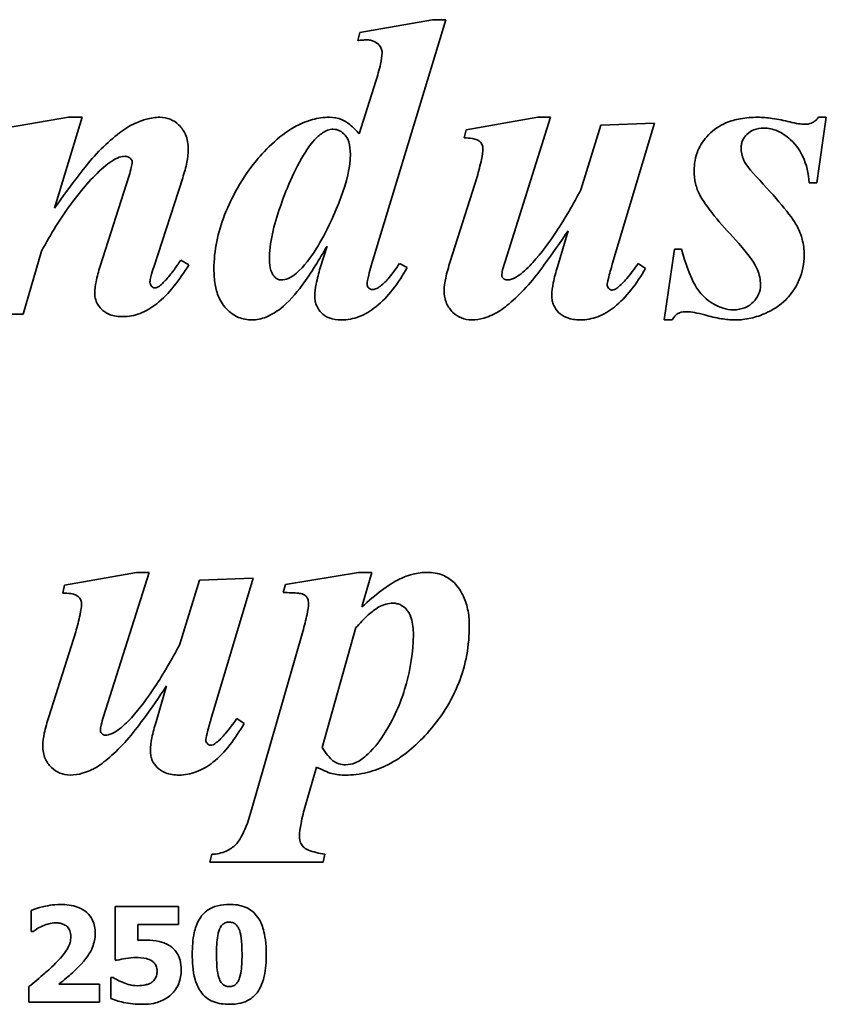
# Model space of a CAD drawing. Header units: millimetres. Extents: x 160 to 680, y 145 to 448.
# Tile 6 of 10: x 424 to 466, y 311 to 362. Entities that reach past the tile are written whole.
import ezdxf

# ---------------------------------------------------------------- set-up
doc = ezdxf.new("R2010")
doc.units = ezdxf.units.MM
doc.header["$LTSCALE"] = 2
doc.layers.add('Krawędzie widoczne(ISO)', color=7, linetype='Continuous', lineweight=35, true_color=0x262659)

msp = doc.modelspace()

# ---------------------------------------------------------------- linework, layer by layer
at = {"layer": 'Krawędzie widoczne(ISO)'}
for p, q in [((445.67, 361.87), (441.871, 361.208)), ((442.606, 349.505), (446.356, 361.87)), ((446.356, 361.87), (445.67, 361.87)), ((441.871, 361.208), (441.773, 360.78)), ((442.704, 358.659), (441.846, 355.914)), ((426.699, 356.784), (422.863, 356.123)), ((425.964, 352.042), (427.398, 356.784)), ((427.398, 356.784), (426.699, 356.784)), ((451.148, 356.784), (447.41, 356.123)), ((449.444, 349.272), (451.809, 356.784)), ((451.809, 356.784), (451.148, 356.784)), ((465.694, 353.365), (466.184, 356.784)), ((466.184, 356.784), (465.78, 356.784)), ((454.432, 356.38), (453.39, 352.998)), ((457.238, 356.478), (454.432, 356.38)), ((455.032, 349.125), (457.238, 356.478)), ((447.41, 356.123), (447.312, 355.706)), ((429.849, 353.757), (428.341, 349.015)), ((431.135, 348.978), (432.643, 353.635)), ((447.986, 353.684), (446.589, 349.26)), ((465.29, 353.365), (465.694, 353.365)), ((452.729, 350.865), (452.177, 348.99)), ((440.167, 350.069), (439.812, 348.941)), ((424.334, 346.527), (425.29, 349.811)), ((458.28, 349.909), (457.741, 346.221)), ((458.635, 349.909), (458.28, 349.909)), ((432.961, 349.088), (432.545, 349.333)), ((444.346, 348.954), (443.942, 349.162)), ((456.76, 348.905), (456.381, 349.162)), ((421.503, 346.527), (424.334, 346.527)), ((457.741, 346.221), (458.145, 346.221)), ((430.229, 333.06), (426.491, 332.398)), ((428.525, 325.548), (430.89, 333.06)), ((430.89, 333.06), (430.229, 333.06)), ((433.513, 332.655), (432.471, 329.273)), ((436.319, 332.753), (433.513, 332.655)), ((434.113, 325.4), (436.319, 332.753)), ((441.809, 333.06), (438.01, 332.435)), ((442.496, 333.06), (441.809, 333.06)), ((441.981, 331.258), (442.496, 333.06)), ((426.491, 332.398), (426.393, 331.981)), ((438.01, 332.435), (437.888, 332.006)), ((439.91, 323.942), (441.675, 330.18)), ((427.067, 329.959), (425.67, 325.535)), ((438.905, 329.984), (436.233, 320.682)), ((431.809, 327.141), (431.258, 325.266)), ((435.841, 325.18), (435.461, 325.437)), ((439.04, 320.927), (439.616, 322.913)), ((434.162, 318.366), (434.064, 317.962)), ((439.959, 317.962), (440.057, 318.366)), ((434.064, 317.962), (439.959, 317.962)), ((432.431, 315.653), (429.117, 315.653)), ((429.117, 315.653), (429.117, 312.845)), ((432.431, 314.709), (432.431, 315.653)), ((424.749, 315.438), (424.749, 314.348)), ((430.304, 313.878), (430.304, 314.709)), ((430.304, 314.709), (432.431, 314.709)), ((424.749, 314.348), (424.846, 314.348)), ((429.117, 312.845), (429.226, 312.845)), ((428.302, 311.597), (426.183, 311.597)), ((428.302, 310.653), (428.302, 311.597)), ((429.015, 311.941), (428.902, 311.941)), ((428.902, 311.941), (428.902, 310.851)), ((424.627, 311.467), (424.627, 310.653)), ((424.627, 310.653), (428.302, 310.653))]:
    msp.add_line(p, q, dxfattribs=at)
for points, knots in [([(441.773, 360.78), (441.851, 360.791), (441.932, 360.8), (442.078, 360.813), (442.147, 360.816), (442.214, 360.816)], [-0.04393338, -0.04393338, -0.04393338, -0.04393338, -0.0200449, -0.0200449, 0, 0, 0, 0]), ([(442.214, 360.816), (442.286, 360.816), (442.359, 360.811), (442.496, 360.785), (442.559, 360.766), (442.736, 360.688), (442.814, 360.62), (442.92, 360.508), (442.962, 360.446), (443.021, 360.305), (443.035, 360.231), (443.035, 360.155)], [-0.09500446, -0.09500446, -0.09500446, -0.09500446, -0.08154041, -0.08154041, -0.06926072, -0.06926072, -0.0457911, -0.0457911, -0.02303092, -0.02303092, 0, 0, 0, 0]), ([(443.035, 360.155), (443.035, 359.978), (442.997, 359.758), (442.888, 359.263), (442.794, 358.942), (442.704, 358.659)], [-0.1514235, -0.1514235, -0.1514235, -0.1514235, -0.0890625, -0.0890625, 0, 0, 0, 0]), ([(431.454, 356.784), (431.217, 356.784), (430.982, 356.747), (430.396, 356.587), (430.11, 356.442), (429.444, 356.101), (428.814, 355.564), (428.157, 354.885)], [-0.3734194, -0.3734194, -0.3734194, -0.3734194, -0.3382784, -0.3382784, -0.2831867, -0.2831867, 0, 0, 0, 0]), ([(432.937, 355.118), (432.937, 355.254), (432.926, 355.39), (432.876, 355.647), (432.84, 355.767), (432.708, 356.069), (432.591, 356.238), (432.303, 356.512), (432.158, 356.612), (431.822, 356.752), (431.641, 356.784), (431.454, 356.784)], [-0.2604942, -0.2604942, -0.2604942, -0.2604942, -0.2163297, -0.2163297, -0.1753634, -0.1753634, -0.109322, -0.109322, -0.0559933, -0.0559933, 0, 0, 0, 0]), ([(440.29, 356.784), (439.988, 356.784), (439.692, 356.741), (439.009, 356.552), (438.683, 356.392), (437.62, 355.812), (436.839, 354.973), (435.592, 353.421), (435.068, 352.298), (434.468, 350.788), (434.273, 349.845), (434.273, 348.868)], [-0.631533, -0.631533, -0.631533, -0.631533, -0.6146819, -0.6146819, -0.5919295, -0.5919295, -0.4875929, -0.4875929, -0.2932344, -0.2932344, 0, 0, 0, 0]), ([(441.846, 355.914), (441.699, 356.082), (441.53, 356.257), (441.193, 356.532), (441.06, 356.609), (440.725, 356.748), (440.51, 356.784), (440.29, 356.784)], [-0.1541819, -0.1541819, -0.1541819, -0.1541819, -0.1086805, -0.1086805, -0.0660616, -0.0660616, 0, 0, 0, 0]), ([(462.606, 356.784), (462.307, 356.784), (462.006, 356.763), (461.45, 356.663), (461.193, 356.591), (460.627, 356.349), (460.32, 356.153), (459.807, 355.624), (459.624, 355.355), (459.357, 354.712), (459.297, 354.355), (459.297, 353.99)], [-0.5280186, -0.5280186, -0.5280186, -0.5280186, -0.4236021, -0.4236021, -0.3306328, -0.3306328, -0.2087673, -0.2087673, -0.109544, -0.109544, 0, 0, 0, 0]), ([(464.285, 356.539), (463.986, 356.613), (463.674, 356.679), (463.119, 356.76), (462.858, 356.784), (462.606, 356.784)], [-0.1683019, -0.1683019, -0.1683019, -0.1683019, -0.0756802, -0.0756802, 0, 0, 0, 0]), ([(465.78, 356.784), (465.73, 356.716), (465.673, 356.653), (465.546, 356.55), (465.48, 356.509), (465.303, 356.436), (465.194, 356.417), (465.081, 356.417)], [-0.08274163, -0.08274163, -0.08274163, -0.08274163, -0.0573424, -0.0573424, -0.03369826, -0.03369826, 0, 0, 0, 0]), ([(461.748, 355.204), (461.748, 355.267), (461.754, 355.331), (461.779, 355.454), (461.797, 355.513), (461.873, 355.69), (461.949, 355.794), (462.174, 356.015), (462.305, 356.086), (462.571, 356.194), (462.747, 356.221), (462.925, 356.221)], [-0.1314403, -0.1314403, -0.1314403, -0.1314403, -0.1201306, -0.1201306, -0.1091286, -0.1091286, -0.0860748, -0.0860748, -0.0532985, -0.0532985, 0, 0, 0, 0]), ([(462.925, 356.221), (463.045, 356.221), (463.164, 356.208), (463.402, 356.158), (463.519, 356.12), (463.879, 355.964), (464.103, 355.807), (464.669, 355.29), (464.856, 354.962), (465.162, 354.316), (465.259, 353.841), (465.29, 353.365)], [-0.2880912, -0.2880912, -0.2880912, -0.2880912, -0.2707737, -0.2707737, -0.2531532, -0.2531532, -0.214338, -0.214338, -0.1429956, -0.1429956, 0, 0, 0, 0]), ([(465.081, 356.417), (464.969, 356.417), (464.846, 356.43), (464.587, 356.47), (464.431, 356.504), (464.285, 356.539)], [-0.07875493, -0.07875493, -0.07875493, -0.07875493, -0.04507721, -0.04507721, 0, 0, 0, 0]), ([(437.165, 349.346), (437.165, 350.213), (437.395, 351.172), (437.982, 352.865), (438.477, 354.094), (439.22, 355.258), (439.447, 355.565), (439.702, 355.792)], [-0.7931199, -0.7931199, -0.7931199, -0.7931199, -0.4160174, -0.4160174, -0.1023195, -0.1023195, 0, 0, 0, 0]), ([(439.702, 355.792), (439.845, 355.918), (440.012, 356.037), (440.287, 356.139), (440.385, 356.159), (440.486, 356.159)], [-0.08778703, -0.08778703, -0.08778703, -0.08778703, -0.03025227, -0.03025227, 0, 0, 0, 0]), ([(440.486, 356.159), (440.544, 356.159), (440.601, 356.153), (440.714, 356.127), (440.768, 356.107), (440.932, 356.025), (441.028, 355.943), (441.148, 355.804), (441.232, 355.701), (441.36, 355.303), (441.381, 355.073), (441.381, 354.86)], [-0.3822469, -0.3822469, -0.3822469, -0.3822469, -0.3204259, -0.3204259, -0.2591215, -0.2591215, -0.1253176, -0.1253176, -0.0637858, -0.0637858, 0, 0, 0, 0]), ([(447.312, 355.706), (447.445, 355.706), (447.602, 355.701), (447.845, 355.665), (447.916, 355.642), (448.05, 355.576), (448.11, 355.535), (448.212, 355.43), (448.24, 355.377), (448.282, 355.276), (448.292, 355.21), (448.292, 355.142)], [-0.0729486, -0.0729486, -0.0729486, -0.0729486, -0.05739529, -0.05739529, -0.0445564, -0.0445564, -0.03272107, -0.03272107, -0.02030351, -0.02030351, 0, 0, 0, 0]), ([(462.532, 353.696), (462.044, 354.209), (461.923, 354.452), (461.788, 354.777), (461.748, 354.986), (461.748, 355.204)], [-0.1056469, -0.1056469, -0.1056469, -0.1056469, -0.0651346, -0.0651346, 0, 0, 0, 0]), ([(428.157, 354.885), (427.858, 354.566), (427.511, 354.129), (426.822, 353.237), (426.366, 352.608), (425.964, 352.042)], [-0.3370618, -0.3370618, -0.3370618, -0.3370618, -0.2082179, -0.2082179, 0, 0, 0, 0]), ([(428.525, 354.174), (428.811, 354.423), (429.088, 354.609), (429.438, 354.729), (429.539, 354.75), (429.64, 354.75)], [-0.1109771, -0.1109771, -0.1109771, -0.1109771, -0.0303299, -0.0303299, 0, 0, 0, 0]), ([(429.64, 354.75), (429.672, 354.75), (429.703, 354.747), (429.764, 354.733), (429.792, 354.723), (429.871, 354.684), (429.91, 354.65), (429.956, 354.6), (429.976, 354.572), (430.002, 354.51), (430.008, 354.477), (430.008, 354.444)], [-0.04171339, -0.04171339, -0.04171339, -0.04171339, -0.03606248, -0.03606248, -0.03060448, -0.03060448, -0.02029974, -0.02029974, -0.01005058, -0.01005058, 0, 0, 0, 0]), ([(432.643, 353.635), (432.731, 353.896), (432.81, 354.17), (432.907, 354.661), (432.937, 354.893), (432.937, 355.118)], [-0.150324, -0.150324, -0.150324, -0.150324, -0.0675111, -0.0675111, 0, 0, 0, 0]), ([(441.381, 354.86), (441.381, 354.189), (441.185, 353.407), (440.614, 351.857), (440.146, 350.796), (439.317, 349.476), (438.971, 349.011), (438.574, 348.659)], [-0.8060535, -0.8060535, -0.8060535, -0.8060535, -0.4691789, -0.4691789, -0.1591498, -0.1591498, 0, 0, 0, 0]), ([(448.292, 355.142), (448.292, 354.998), (448.259, 354.795), (448.155, 354.298), (448.066, 353.967), (447.986, 353.684)], [-0.1511816, -0.1511816, -0.1511816, -0.1511816, -0.0881669, -0.0881669, 0, 0, 0, 0]), ([(425.29, 349.811), (425.761, 350.681), (426.293, 351.553), (427.367, 353.001), (427.916, 353.636), (428.525, 354.174)], [-0.5410213, -0.5410213, -0.5410213, -0.5410213, -0.2438956, -0.2438956, 0, 0, 0, 0]), ([(430.008, 354.444), (430.008, 354.359), (429.99, 354.258), (429.937, 354.029), (429.893, 353.886), (429.849, 353.757)], [-0.07008791, -0.07008791, -0.07008791, -0.07008791, -0.04067402, -0.04067402, 0, 0, 0, 0]), ([(459.297, 353.99), (459.297, 353.767), (459.32, 353.546), (459.419, 353.123), (459.492, 352.927), (459.591, 352.74)], [-0.1302216, -0.1302216, -0.1302216, -0.1302216, -0.0633391, -0.0633391, 0, 0, 0, 0]), ([(465.032, 349.591), (465.032, 349.877), (464.997, 350.158), (464.83, 350.787), (464.701, 351.03), (464.374, 351.653), (463.523, 352.636), (462.532, 353.696)], [-0.5496379, -0.5496379, -0.5496379, -0.5496379, -0.4993635, -0.4993635, -0.435213, -0.435213, 0, 0, 0, 0]), ([(453.39, 352.998), (453, 352.262), (452.569, 351.509), (451.746, 350.263), (451.334, 349.7), (450.89, 349.211)], [-0.4485668, -0.4485668, -0.4485668, -0.4485668, -0.1981582, -0.1981582, 0, 0, 0, 0]), ([(459.591, 352.74), (459.746, 352.444), (459.981, 352.116), (460.547, 351.395), (460.935, 350.958), (461.295, 350.571)], [-0.2743039, -0.2743039, -0.2743039, -0.2743039, -0.158668, -0.158668, 0, 0, 0, 0]), ([(450.657, 348.047), (450.93, 348.355), (451.261, 348.793), (451.905, 349.67), (452.345, 350.303), (452.729, 350.865)], [-0.3247992, -0.3247992, -0.3247992, -0.3247992, -0.2041363, -0.2041363, 0, 0, 0, 0]), ([(461.295, 350.571), (462.257, 349.521), (462.486, 349.108), (462.699, 348.581), (462.753, 348.319), (462.753, 348.047)], [-0.1706382, -0.1706382, -0.1706382, -0.1706382, -0.0816881, -0.0816881, 0, 0, 0, 0]), ([(437.753, 346.821), (438.145, 347.129), (438.53, 347.578), (439.336, 348.663), (439.784, 349.393), (440.167, 350.069)], [-0.4043017, -0.4043017, -0.4043017, -0.4043017, -0.2329621, -0.2329621, 0, 0, 0, 0]), ([(461.344, 346.748), (461.16, 346.748), (460.98, 346.78), (460.589, 346.905), (460.393, 347.006), (459.95, 347.277), (459.702, 347.505), (459.319, 348.035), (459.042, 348.512), (458.635, 349.909)], [-1.363936, -1.363936, -1.363936, -1.363936, -1.164611, -1.164611, -0.916809, -0.916809, -0.436536, -0.436536, 0, 0, 0, 0]), ([(461.43, 346.221), (461.706, 346.221), (461.979, 346.25), (462.521, 346.371), (462.785, 346.461), (463.352, 346.723), (463.743, 346.946), (464.224, 347.422), (464.543, 347.761), (464.948, 348.729), (465.032, 349.151), (465.032, 349.591)], [-1.565034, -1.565034, -1.565034, -1.565034, -1.181596, -1.181596, -0.793056, -0.793056, -0.314645, -0.314645, -0.131837, -0.131837, 0, 0, 0, 0]), ([(428.341, 349.015), (428.262, 348.757), (428.184, 348.474), (428.093, 348.029), (428.059, 347.815), (428.059, 347.63)], [-0.1371871, -0.1371871, -0.1371871, -0.1371871, -0.0556185, -0.0556185, 0, 0, 0, 0]), ([(429.53, 346.392), (429.837, 346.392), (430.133, 346.451), (430.734, 346.681), (431.024, 346.858), (431.929, 347.57), (432.487, 348.303), (432.961, 349.088)], [-0.4924265, -0.4924265, -0.4924265, -0.4924265, -0.3888246, -0.3888246, -0.2752162, -0.2752162, 0, 0, 0, 0]), ([(432.545, 349.333), (432.483, 349.248), (432.416, 349.154), (432.314, 349.009), (432.266, 348.939), (432.226, 348.88)], [-0.05341592, -0.05341592, -0.05341592, -0.05341592, -0.02135259, -0.02135259, 0, 0, 0, 0]), ([(437.778, 348.304), (437.744, 348.304), (437.711, 348.308), (437.645, 348.324), (437.614, 348.337), (437.515, 348.388), (437.456, 348.441), (437.314, 348.603), (437.268, 348.706), (437.182, 348.966), (437.165, 349.165), (437.165, 349.346)], [-0.1110274, -0.1110274, -0.1110274, -0.1110274, -0.1043103, -0.1043103, -0.09747, -0.09747, -0.082048, -0.082048, -0.0543257, -0.0543257, 0, 0, 0, 0]), ([(442.251, 348.096), (442.251, 348.182), (442.283, 348.348), (442.413, 348.861), (442.52, 349.223), (442.606, 349.505)], [-0.1563709, -0.1563709, -0.1563709, -0.1563709, -0.0885754, -0.0885754, 0, 0, 0, 0]), ([(443.942, 349.162), (443.78, 348.918), (443.595, 348.657), (443.263, 348.263), (443.106, 348.101), (442.949, 347.985)], [-0.1360188, -0.1360188, -0.1360188, -0.1360188, -0.0584512, -0.0584512, 0, 0, 0, 0]), ([(446.589, 349.26), (446.497, 348.984), (446.41, 348.687), (446.306, 348.191), (446.27, 347.957), (446.27, 347.74)], [-0.1525634, -0.1525634, -0.1525634, -0.1525634, -0.0649468, -0.0649468, 0, 0, 0, 0]), ([(449.273, 348.549), (449.273, 348.623), (449.291, 348.724), (449.349, 348.971), (449.399, 349.133), (449.444, 349.272)], [-0.07557378, -0.07557378, -0.07557378, -0.07557378, -0.04384669, -0.04384669, 0, 0, 0, 0]), ([(450.89, 349.211), (450.683, 348.985), (450.432, 348.737), (450.061, 348.474), (449.925, 348.393), (449.712, 348.321), (449.633, 348.304), (449.555, 348.304)], [-0.1603226, -0.1603226, -0.1603226, -0.1603226, -0.0674922, -0.0674922, -0.0236637, -0.0236637, 0, 0, 0, 0]), ([(454.763, 348.047), (454.763, 348.094), (454.788, 348.213), (454.887, 348.609), (454.97, 348.905), (455.032, 349.125)], [-0.1202373, -0.1202373, -0.1202373, -0.1202373, -0.0685354, -0.0685354, 0, 0, 0, 0]), ([(456.381, 349.162), (456.199, 348.903), (455.989, 348.619), (455.635, 348.204), (455.47, 348.03), (455.314, 347.912)], [-0.1404729, -0.1404729, -0.1404729, -0.1404729, -0.0586963, -0.0586963, 0, 0, 0, 0]), ([(430.939, 348.181), (430.939, 348.259), (430.965, 348.379), (431.028, 348.633), (431.085, 348.822), (431.135, 348.978)], [-0.07774042, -0.07774042, -0.07774042, -0.07774042, -0.04913916, -0.04913916, 0, 0, 0, 0]), ([(432.226, 348.88), (432.102, 348.704), (431.968, 348.529), (431.704, 348.232), (431.571, 348.1), (431.43, 347.985)], [-0.1193641, -0.1193641, -0.1193641, -0.1193641, -0.0547211, -0.0547211, 0, 0, 0, 0]), ([(434.273, 348.868), (434.273, 348.601), (434.291, 348.329), (434.377, 347.839), (434.438, 347.615), (434.629, 347.177), (434.771, 346.945), (435.169, 346.565), (435.352, 346.439), (435.778, 346.262), (436.009, 346.221), (436.246, 346.221)], [-0.4325508, -0.4325508, -0.4325508, -0.4325508, -0.3270563, -0.3270563, -0.236351, -0.236351, -0.1385376, -0.1385376, -0.0711591, -0.0711591, 0, 0, 0, 0]), ([(438.574, 348.659), (438.444, 348.542), (438.297, 348.438), (438.019, 348.329), (437.901, 348.304), (437.778, 348.304)], [-0.08952892, -0.08952892, -0.08952892, -0.08952892, -0.03688856, -0.03688856, 0, 0, 0, 0]), ([(439.812, 348.941), (439.732, 348.667), (439.654, 348.368), (439.563, 347.889), (439.53, 347.661), (439.53, 347.458)], [-0.1470798, -0.1470798, -0.1470798, -0.1470798, -0.0607175, -0.0607175, 0, 0, 0, 0]), ([(440.915, 346.221), (441.231, 346.221), (441.537, 346.279), (442.151, 346.513), (442.443, 346.691), (443.35, 347.413), (443.892, 348.156), (444.346, 348.954)], [-0.4969421, -0.4969421, -0.4969421, -0.4969421, -0.3903905, -0.3903905, -0.2755077, -0.2755077, 0, 0, 0, 0]), ([(449.346, 348.39), (449.333, 348.4), (449.322, 348.412), (449.302, 348.438), (449.294, 348.452), (449.277, 348.493), (449.273, 348.521), (449.273, 348.549)], [-0.01828293, -0.01828293, -0.01828293, -0.01828293, -0.01328059, -0.01328059, -0.00848226, -0.00848226, 0, 0, 0, 0]), ([(452.177, 348.99), (452.091, 348.72), (452.011, 348.433), (451.914, 347.937), (451.883, 347.704), (451.883, 347.483)], [-0.151763, -0.151763, -0.151763, -0.151763, -0.0663501, -0.0663501, 0, 0, 0, 0]), ([(453.366, 346.221), (453.678, 346.221), (453.98, 346.278), (454.587, 346.507), (454.876, 346.683), (455.772, 347.392), (456.309, 348.12), (456.76, 348.905)], [-0.48989, -0.48989, -0.48989, -0.48989, -0.3847761, -0.3847761, -0.2714638, -0.2714638, 0, 0, 0, 0]), ([(431.197, 347.887), (431.182, 347.887), (431.168, 347.889), (431.138, 347.897), (431.124, 347.903), (431.075, 347.93), (431.045, 347.957), (430.997, 348.01), (430.975, 348.041), (430.946, 348.11), (430.939, 348.145), (430.939, 348.181)], [-0.0397436, -0.0397436, -0.0397436, -0.0397436, -0.03611098, -0.03611098, -0.03224237, -0.03224237, -0.02243583, -0.02243583, -0.01085752, -0.01085752, 0, 0, 0, 0]), ([(431.43, 347.985), (431.389, 347.953), (431.344, 347.924), (431.264, 347.894), (431.231, 347.887), (431.197, 347.887)], [-0.0256739, -0.0256739, -0.0256739, -0.0256739, -0.01019743, -0.01019743, 0, 0, 0, 0]), ([(442.52, 347.802), (442.504, 347.802), (442.489, 347.803), (442.457, 347.81), (442.442, 347.815), (442.387, 347.841), (442.354, 347.869), (442.307, 347.918), (442.286, 347.948), (442.257, 348.018), (442.251, 348.056), (442.251, 348.096)], [-0.03918523, -0.03918523, -0.03918523, -0.03918523, -0.03578113, -0.03578113, -0.03232434, -0.03232434, -0.02276317, -0.02276317, -0.01182311, -0.01182311, 0, 0, 0, 0]), ([(442.949, 347.985), (442.871, 347.924), (442.783, 347.867), (442.635, 347.814), (442.578, 347.802), (442.52, 347.802)], [-0.04715716, -0.04715716, -0.04715716, -0.04715716, -0.01737907, -0.01737907, 0, 0, 0, 0]), ([(447.704, 346.221), (447.917, 346.221), (448.127, 346.254), (448.651, 346.404), (448.899, 346.538), (449.465, 346.847), (450.032, 347.36), (450.657, 348.047)], [-0.3674908, -0.3674908, -0.3674908, -0.3674908, -0.33269, -0.33269, -0.2785867, -0.2785867, 0, 0, 0, 0]), ([(449.555, 348.304), (449.515, 348.304), (449.477, 348.311), (449.405, 348.34), (449.374, 348.362), (449.346, 348.39)], [-0.02341188, -0.02341188, -0.02341188, -0.02341188, -0.0116781, -0.0116781, 0, 0, 0, 0]), ([(455.02, 347.777), (455.003, 347.777), (454.986, 347.779), (454.952, 347.788), (454.936, 347.795), (454.897, 347.816), (454.867, 347.838), (454.809, 347.91), (454.789, 347.941), (454.768, 347.997), (454.763, 348.022), (454.763, 348.047)], [-0.05758768, -0.05758768, -0.05758768, -0.05758768, -0.04642228, -0.04642228, -0.03509274, -0.03509274, -0.01816288, -0.01816288, -0.00753721, -0.00753721, 0, 0, 0, 0]), ([(462.753, 348.047), (462.753, 347.877), (462.724, 347.713), (462.591, 347.4), (462.493, 347.263), (462.279, 347.052), (462.14, 346.939), (461.751, 346.78), (461.549, 346.748), (461.344, 346.748)], [-0.2949623, -0.2949623, -0.2949623, -0.2949623, -0.2108091, -0.2108091, -0.1261067, -0.1261067, -0.0614737, -0.0614737, 0, 0, 0, 0]), ([(428.059, 347.63), (428.059, 347.546), (428.067, 347.462), (428.099, 347.301), (428.122, 347.224), (428.217, 347.005), (428.308, 346.879), (428.501, 346.694), (428.63, 346.587), (429.057, 346.422), (429.296, 346.392), (429.53, 346.392)], [-0.3335954, -0.3335954, -0.3335954, -0.3335954, -0.2823116, -0.2823116, -0.2332538, -0.2332538, -0.1369636, -0.1369636, -0.0701397, -0.0701397, 0, 0, 0, 0]), ([(439.53, 347.458), (439.53, 347.368), (439.538, 347.278), (439.571, 347.106), (439.595, 347.025), (439.69, 346.804), (439.779, 346.679), (439.953, 346.51), (440.074, 346.405), (440.478, 346.249), (440.699, 346.221), (440.915, 346.221)], [-0.3764099, -0.3764099, -0.3764099, -0.3764099, -0.3091194, -0.3091194, -0.2456593, -0.2456593, -0.1298197, -0.1298197, -0.0648621, -0.0648621, 0, 0, 0, 0]), ([(446.27, 347.74), (446.27, 347.624), (446.28, 347.507), (446.324, 347.285), (446.355, 347.18), (446.477, 346.902), (446.588, 346.749), (446.857, 346.492), (447.002, 346.393), (447.337, 346.253), (447.518, 346.221), (447.704, 346.221)], [-0.2356347, -0.2356347, -0.2356347, -0.2356347, -0.2004931, -0.2004931, -0.167506, -0.167506, -0.1089812, -0.1089812, -0.0558893, -0.0558893, 0, 0, 0, 0]), ([(451.883, 347.483), (451.883, 347.394), (451.89, 347.305), (451.923, 347.135), (451.947, 347.055), (452.04, 346.839), (452.126, 346.718), (452.332, 346.518), (452.468, 346.416), (452.886, 346.252), (453.128, 346.221), (453.366, 346.221)], [-0.2853374, -0.2853374, -0.2853374, -0.2853374, -0.2439293, -0.2439293, -0.2049661, -0.2049661, -0.1346503, -0.1346503, -0.0713269, -0.0713269, 0, 0, 0, 0]), ([(455.314, 347.912), (455.265, 347.866), (455.208, 347.826), (455.105, 347.786), (455.063, 347.777), (455.02, 347.777)], [-0.03314115, -0.03314115, -0.03314115, -0.03314115, -0.01293166, -0.01293166, 0, 0, 0, 0]), ([(436.246, 346.221), (436.503, 346.221), (436.751, 346.276), (437.264, 346.48), (437.52, 346.64), (437.753, 346.821)], [-0.1655068, -0.1655068, -0.1655068, -0.1655068, -0.0884605, -0.0884605, 0, 0, 0, 0]), ([(458.145, 346.221), (458.203, 346.306), (458.273, 346.396), (458.422, 346.538), (458.481, 346.57), (458.649, 346.635), (458.783, 346.65), (458.917, 346.65)], [-0.08091721, -0.08091721, -0.08091721, -0.08091721, -0.06053245, -0.06053245, -0.0403545, -0.0403545, 0, 0, 0, 0]), ([(458.917, 346.65), (459.043, 346.65), (459.186, 346.629), (459.487, 346.574), (459.676, 346.526), (459.849, 346.478)], [-0.09138149, -0.09138149, -0.09138149, -0.09138149, -0.05391001, -0.05391001, 0, 0, 0, 0]), ([(459.849, 346.478), (460.131, 346.401), (460.427, 346.332), (460.948, 346.247), (461.194, 346.221), (461.43, 346.221)], [-0.1587171, -0.1587171, -0.1587171, -0.1587171, -0.0707634, -0.0707634, 0, 0, 0, 0]), ([(445.388, 333.06), (445.138, 333.06), (444.892, 333.028), (444.303, 332.882), (444.037, 332.757), (443.364, 332.426), (442.696, 331.906), (441.981, 331.258)], [-0.4090079, -0.4090079, -0.4090079, -0.4090079, -0.3598216, -0.3598216, -0.289423, -0.289423, 0, 0, 0, 0]), ([(447.581, 330.29), (447.581, 330.58), (447.555, 330.869), (447.435, 331.413), (447.348, 331.664), (447.153, 332.047), (447.011, 332.302), (446.616, 332.694), (446.423, 332.822), (445.945, 333.017), (445.668, 333.06), (445.388, 333.06)], [-0.5800123, -0.5800123, -0.5800123, -0.5800123, -0.4087884, -0.4087884, -0.2508765, -0.2508765, -0.1547959, -0.1547959, -0.0840614, -0.0840614, 0, 0, 0, 0]), ([(426.393, 331.981), (426.526, 331.981), (426.683, 331.976), (426.926, 331.94), (426.997, 331.918), (427.131, 331.851), (427.191, 331.811), (427.293, 331.705), (427.321, 331.653), (427.362, 331.552), (427.373, 331.485), (427.373, 331.418)], [-0.0729486, -0.0729486, -0.0729486, -0.0729486, -0.05739529, -0.05739529, -0.0445564, -0.0445564, -0.03272107, -0.03272107, -0.02030351, -0.02030351, 0, 0, 0, 0]), ([(437.888, 332.006), (438.15, 332.006), (438.464, 332.001), (438.752, 331.968), (438.851, 331.952), (438.992, 331.884), (439.035, 331.855), (439.085, 331.804), (439.127, 331.76), (439.188, 331.61), (439.199, 331.532), (439.199, 331.454)], [-0.6021698, -0.6021698, -0.6021698, -0.6021698, -0.2486969, -0.2486969, -0.1144286, -0.1144286, -0.0486102, -0.0486102, -0.0233483, -0.0233483, 0, 0, 0, 0]), ([(427.373, 331.418), (427.373, 331.273), (427.34, 331.07), (427.236, 330.574), (427.147, 330.242), (427.067, 329.959)], [-0.1511816, -0.1511816, -0.1511816, -0.1511816, -0.0881669, -0.0881669, 0, 0, 0, 0]), ([(439.199, 331.454), (439.199, 331.286), (439.165, 331.07), (439.068, 330.585), (438.984, 330.265), (438.905, 329.984)], [-0.14767, -0.14767, -0.14767, -0.14767, -0.0875538, -0.0875538, 0, 0, 0, 0]), ([(441.675, 330.18), (441.873, 330.406), (442.092, 330.639), (442.48, 330.991), (442.67, 331.145), (442.863, 331.258)], [-0.1576947, -0.1576947, -0.1576947, -0.1576947, -0.0670995, -0.0670995, 0, 0, 0, 0]), ([(442.863, 331.258), (442.979, 331.322), (443.1, 331.372), (443.353, 331.438), (443.481, 331.454), (443.611, 331.454)], [-0.07851195, -0.07851195, -0.07851195, -0.07851195, -0.0389261, -0.0389261, 0, 0, 0, 0]), ([(443.611, 331.454), (443.683, 331.454), (443.753, 331.447), (443.891, 331.414), (443.956, 331.39), (444.141, 331.295), (444.245, 331.204), (444.396, 331.025), (444.487, 330.9), (444.641, 330.408), (444.665, 330.101), (444.665, 329.824)], [-0.3570724, -0.3570724, -0.3570724, -0.3570724, -0.3049961, -0.3049961, -0.2541183, -0.2541183, -0.1540976, -0.1540976, -0.0830651, -0.0830651, 0, 0, 0, 0]), ([(445.376, 324.665), (446.078, 325.446), (446.646, 326.319), (447.407, 328.257), (447.581, 329.258), (447.581, 330.29)], [-0.6246853, -0.6246853, -0.6246853, -0.6246853, -0.3095141, -0.3095141, 0, 0, 0, 0]), ([(444.665, 329.824), (444.665, 328.876), (444.493, 327.993), (444.154, 326.732), (443.893, 325.922), (442.885, 324.151), (442.453, 323.739), (442.021, 323.346), (441.844, 323.218), (441.472, 323.069), (441.307, 323.035), (441.135, 323.035)], [-0.4254918, -0.4254918, -0.4254918, -0.4254918, -0.3072403, -0.3072403, -0.2139181, -0.2139181, -0.1202256, -0.1202256, -0.0513967, -0.0513967, 0, 0, 0, 0]), ([(432.471, 329.273), (432.081, 328.537), (431.65, 327.784), (430.827, 326.538), (430.415, 325.976), (429.971, 325.486)], [-0.4485668, -0.4485668, -0.4485668, -0.4485668, -0.1981582, -0.1981582, 0, 0, 0, 0]), ([(429.738, 324.322), (430.011, 324.631), (430.342, 325.069), (430.986, 325.945), (431.426, 326.579), (431.809, 327.141)], [-0.3247992, -0.3247992, -0.3247992, -0.3247992, -0.2041363, -0.2041363, 0, 0, 0, 0]), ([(425.67, 325.535), (425.578, 325.259), (425.491, 324.962), (425.386, 324.466), (425.351, 324.232), (425.351, 324.016)], [-0.1525634, -0.1525634, -0.1525634, -0.1525634, -0.0649468, -0.0649468, 0, 0, 0, 0]), ([(428.354, 324.824), (428.354, 324.899), (428.372, 325), (428.43, 325.246), (428.48, 325.409), (428.525, 325.548)], [-0.07557378, -0.07557378, -0.07557378, -0.07557378, -0.04384669, -0.04384669, 0, 0, 0, 0]), ([(429.971, 325.486), (429.764, 325.26), (429.512, 325.012), (429.142, 324.75), (429.006, 324.669), (428.793, 324.596), (428.714, 324.579), (428.635, 324.579)], [-0.1603226, -0.1603226, -0.1603226, -0.1603226, -0.0674922, -0.0674922, -0.0236637, -0.0236637, 0, 0, 0, 0]), ([(433.844, 324.322), (433.844, 324.369), (433.869, 324.489), (433.968, 324.885), (434.051, 325.181), (434.113, 325.4)], [-0.1202373, -0.1202373, -0.1202373, -0.1202373, -0.0685354, -0.0685354, 0, 0, 0, 0]), ([(435.461, 325.437), (435.28, 325.178), (435.07, 324.895), (434.716, 324.479), (434.551, 324.305), (434.395, 324.187)], [-0.1404729, -0.1404729, -0.1404729, -0.1404729, -0.0586963, -0.0586963, 0, 0, 0, 0]), ([(431.258, 325.266), (431.171, 324.995), (431.092, 324.708), (430.995, 324.213), (430.964, 323.979), (430.964, 323.758)], [-0.151763, -0.151763, -0.151763, -0.151763, -0.0663501, -0.0663501, 0, 0, 0, 0]), ([(432.447, 322.496), (432.759, 322.496), (433.061, 322.553), (433.668, 322.783), (433.957, 322.958), (434.853, 323.667), (435.39, 324.396), (435.841, 325.18)], [-0.48989, -0.48989, -0.48989, -0.48989, -0.3847761, -0.3847761, -0.2714638, -0.2714638, 0, 0, 0, 0]), ([(428.427, 324.665), (428.414, 324.676), (428.403, 324.688), (428.383, 324.714), (428.375, 324.728), (428.358, 324.769), (428.354, 324.796), (428.354, 324.824)], [-0.01828293, -0.01828293, -0.01828293, -0.01828293, -0.01328059, -0.01328059, -0.00848226, -0.00848226, 0, 0, 0, 0]), ([(428.635, 324.579), (428.596, 324.579), (428.558, 324.586), (428.486, 324.616), (428.455, 324.638), (428.427, 324.665)], [-0.02341188, -0.02341188, -0.02341188, -0.02341188, -0.0116781, -0.0116781, 0, 0, 0, 0]), ([(441.123, 322.496), (441.505, 322.496), (441.882, 322.541), (442.63, 322.724), (442.992, 322.862), (444.116, 323.435), (444.793, 324.016), (445.376, 324.665)], [-0.4927527, -0.4927527, -0.4927527, -0.4927527, -0.3782284, -0.3782284, -0.2617037, -0.2617037, 0, 0, 0, 0]), ([(425.351, 324.016), (425.351, 323.899), (425.361, 323.782), (425.404, 323.56), (425.436, 323.456), (425.558, 323.177), (425.669, 323.024), (425.938, 322.767), (426.083, 322.668), (426.418, 322.528), (426.599, 322.496), (426.785, 322.496)], [-0.2356347, -0.2356347, -0.2356347, -0.2356347, -0.2004931, -0.2004931, -0.167506, -0.167506, -0.1089812, -0.1089812, -0.0558893, -0.0558893, 0, 0, 0, 0]), ([(426.785, 322.496), (426.998, 322.496), (427.208, 322.529), (427.732, 322.679), (427.98, 322.813), (428.546, 323.122), (429.113, 323.635), (429.738, 324.322)], [-0.3674908, -0.3674908, -0.3674908, -0.3674908, -0.33269, -0.33269, -0.2785867, -0.2785867, 0, 0, 0, 0]), ([(434.101, 324.052), (434.084, 324.052), (434.067, 324.055), (434.033, 324.064), (434.017, 324.07), (433.978, 324.092), (433.948, 324.114), (433.89, 324.185), (433.87, 324.216), (433.849, 324.272), (433.844, 324.297), (433.844, 324.322)], [-0.05758768, -0.05758768, -0.05758768, -0.05758768, -0.04642228, -0.04642228, -0.03509274, -0.03509274, -0.01816288, -0.01816288, -0.00753721, -0.00753721, 0, 0, 0, 0]), ([(434.395, 324.187), (434.346, 324.142), (434.289, 324.101), (434.186, 324.061), (434.144, 324.052), (434.101, 324.052)], [-0.03314115, -0.03314115, -0.03314115, -0.03314115, -0.01293166, -0.01293166, 0, 0, 0, 0]), ([(441.135, 323.035), (441.017, 323.035), (440.9, 323.051), (440.665, 323.123), (440.56, 323.18), (440.297, 323.378), (440.106, 323.622), (439.91, 323.942)], [-0.21298, -0.21298, -0.21298, -0.21298, -0.1648212, -0.1648212, -0.112538, -0.112538, 0, 0, 0, 0]), ([(430.964, 323.758), (430.964, 323.669), (430.971, 323.58), (431.004, 323.411), (431.028, 323.331), (431.121, 323.115), (431.207, 322.994), (431.413, 322.794), (431.549, 322.691), (431.967, 322.527), (432.209, 322.496), (432.447, 322.496)], [-0.2853374, -0.2853374, -0.2853374, -0.2853374, -0.2439293, -0.2439293, -0.2049661, -0.2049661, -0.1346503, -0.1346503, -0.0713269, -0.0713269, 0, 0, 0, 0]), ([(439.616, 322.913), (439.877, 322.782), (440.185, 322.64), (440.641, 322.514), (440.893, 322.496), (441.123, 322.496)], [-0.1414218, -0.1414218, -0.1414218, -0.1414218, -0.0689549, -0.0689549, 0, 0, 0, 0]), ([(438.733, 319.273), (438.733, 319.496), (438.77, 319.75), (438.868, 320.283), (438.953, 320.62), (439.04, 320.927)], [-0.1622334, -0.1622334, -0.1622334, -0.1622334, -0.0958537, -0.0958537, 0, 0, 0, 0]), ([(436.233, 320.682), (436.102, 320.217), (435.941, 319.744), (435.659, 319.201), (435.548, 319.022), (435.282, 318.742), (435.103, 318.618), (434.675, 318.425), (434.422, 318.375), (434.162, 318.366)], [-0.3374012, -0.3374012, -0.3374012, -0.3374012, -0.2018529, -0.2018529, -0.1406231, -0.1406231, -0.0779185, -0.0779185, 0, 0, 0, 0]), ([(440.057, 318.366), (439.758, 318.418), (439.432, 318.49), (439.057, 318.646), (438.984, 318.701), (438.868, 318.817), (438.821, 318.888), (438.749, 319.065), (438.733, 319.168), (438.733, 319.273)], [-0.1186956, -0.1186956, -0.1186956, -0.1186956, -0.0805975, -0.0805975, -0.0572847, -0.0572847, -0.0313635, -0.0313635, 0, 0, 0, 0]), ([(426.276, 315.75), (425.875, 315.75), (425.54, 315.677), (425.129, 315.576), (424.903, 315.512), (424.749, 315.438)], [-0.1042334, -0.1042334, -0.1042334, -0.1042334, -0.0513067, -0.0513067, 0, 0, 0, 0]), ([(428.084, 314.239), (428.084, 314.362), (428.073, 314.486), (428.027, 314.719), (427.993, 314.826), (427.875, 315.082), (427.777, 315.216), (427.554, 315.419), (427.403, 315.53), (426.886, 315.717), (426.574, 315.75), (426.276, 315.75)], [-0.3963183, -0.3963183, -0.3963183, -0.3963183, -0.3256441, -0.3256441, -0.26108, -0.26108, -0.1645971, -0.1645971, -0.0891611, -0.0891611, 0, 0, 0, 0]), ([(435.073, 315.754), (434.874, 315.754), (434.672, 315.736), (434.259, 315.634), (434.104, 315.556), (433.834, 315.388), (433.698, 315.256), (433.586, 315.098)], [-0.1282298, -0.1282298, -0.1282298, -0.1282298, -0.0954073, -0.0954073, -0.0580656, -0.0580656, 0, 0, 0, 0]), ([(436.564, 315.077), (436.481, 315.198), (436.384, 315.305), (436.158, 315.489), (436.032, 315.562), (435.64, 315.72), (435.35, 315.754), (435.073, 315.754)], [-0.1705432, -0.1705432, -0.1705432, -0.1705432, -0.1265208, -0.1265208, -0.0829539, -0.0829539, 0, 0, 0, 0]), ([(424.846, 314.348), (424.907, 314.389), (425.008, 314.456), (425.119, 314.53), (425.221, 314.583), (425.32, 314.628)], [-0.03993009, -0.03993009, -0.03993009, -0.03993009, -0.03263505, -0.03263505, 0, 0, 0, 0]), ([(425.32, 314.628), (425.488, 314.698), (425.61, 314.732), (425.782, 314.779), (425.903, 314.794), (426.025, 314.794)], [-0.05362507, -0.05362507, -0.05362507, -0.05362507, -0.03662024, -0.03662024, 0, 0, 0, 0]), ([(426.025, 314.794), (426.102, 314.794), (426.179, 314.788), (426.321, 314.76), (426.386, 314.741), (426.533, 314.672), (426.594, 314.623), (426.691, 314.523), (426.733, 314.457), (426.801, 314.285), (426.815, 314.178), (426.815, 314.072)], [-0.101571, -0.101571, -0.101571, -0.101571, -0.086785, -0.086785, -0.0736921, -0.0736921, -0.0554272, -0.0554272, -0.0317242, -0.0317242, 0, 0, 0, 0]), ([(433.586, 315.098), (433.379, 314.798), (433.291, 314.484), (433.168, 313.926), (433.144, 313.522), (433.144, 313.153)], [-0.1709581, -0.1709581, -0.1709581, -0.1709581, -0.110669, -0.110669, 0, 0, 0, 0]), ([(434.404, 313.149), (434.404, 313.485), (434.419, 313.838), (434.504, 314.323), (434.547, 314.437), (434.615, 314.576), (434.656, 314.638), (434.753, 314.733), (434.804, 314.767), (434.929, 314.819), (435, 314.83), (435.073, 314.83)], [-0.1218552, -0.1218552, -0.1218552, -0.1218552, -0.0869421, -0.0869421, -0.0624719, -0.0624719, -0.0405472, -0.0405472, -0.0217565, -0.0217565, 0, 0, 0, 0]), ([(435.073, 314.83), (435.112, 314.83), (435.151, 314.827), (435.226, 314.812), (435.261, 314.802), (435.353, 314.761), (435.404, 314.724), (435.509, 314.614), (435.553, 314.536), (435.669, 314.251), (435.738, 313.889), (435.738, 313.153)], [-0.448071, -0.448071, -0.448071, -0.448071, -0.4089417, -0.4089417, -0.3722532, -0.3722532, -0.3081506, -0.3081506, -0.220787, -0.220787, 0, 0, 0, 0]), ([(436.998, 313.153), (436.998, 313.732), (436.932, 314.15), (436.789, 314.664), (436.698, 314.884), (436.564, 315.077)], [-0.1601145, -0.1601145, -0.1601145, -0.1601145, -0.0705184, -0.0705184, 0, 0, 0, 0]), ([(427.184, 312.46), (427.655, 312.935), (427.845, 313.28), (428.034, 313.752), (428.084, 313.991), (428.084, 314.239)], [-0.1526065, -0.1526065, -0.1526065, -0.1526065, -0.0743965, -0.0743965, 0, 0, 0, 0]), ([(426.815, 314.072), (426.815, 313.969), (426.801, 313.868), (426.738, 313.634), (426.685, 313.53), (426.525, 313.246), (426.325, 313.008), (426.118, 312.792)], [-0.131036, -0.131036, -0.131036, -0.131036, -0.1133618, -0.1133618, -0.0896221, -0.0896221, 0, 0, 0, 0]), ([(430.762, 313.894), (430.687, 313.894), (430.574, 313.891), (430.467, 313.888), (430.382, 313.884), (430.304, 313.878)], [-0.03203358, -0.03203358, -0.03203358, -0.03203358, -0.02340905, -0.02340905, 0, 0, 0, 0]), ([(431.969, 313.598), (431.762, 313.728), (431.559, 313.79), (431.21, 313.873), (430.985, 313.894), (430.762, 313.894)], [-0.1077101, -0.1077101, -0.1077101, -0.1077101, -0.0668717, -0.0668717, 0, 0, 0, 0]), ([(432.569, 312.346), (432.569, 312.515), (432.552, 312.686), (432.478, 312.96), (432.427, 313.097), (432.231, 313.387), (432.112, 313.505), (431.969, 313.598)], [-0.1840578, -0.1840578, -0.1840578, -0.1840578, -0.1051417, -0.1051417, -0.0511654, -0.0511654, 0, 0, 0, 0]), ([(433.144, 313.153), (433.144, 312.8), (433.167, 312.286), (433.355, 311.62), (433.448, 311.403), (433.582, 311.212)], [-0.207803, -0.207803, -0.207803, -0.207803, -0.0700521, -0.0700521, 0, 0, 0, 0]), ([(435.073, 311.471), (435.034, 311.471), (434.995, 311.475), (434.921, 311.489), (434.886, 311.5), (434.793, 311.541), (434.742, 311.578), (434.637, 311.69), (434.592, 311.77), (434.466, 312.082), (434.404, 312.469), (434.404, 313.149)], [-0.3923918, -0.3923918, -0.3923918, -0.3923918, -0.3603113, -0.3603113, -0.3301596, -0.3301596, -0.2770645, -0.2770645, -0.2038006, -0.2038006, 0, 0, 0, 0]), ([(435.738, 313.153), (435.738, 312.815), (435.722, 312.462), (435.635, 311.978), (435.592, 311.863), (435.522, 311.723), (435.482, 311.661), (435.385, 311.567), (435.335, 311.533), (435.213, 311.482), (435.144, 311.471), (435.073, 311.471)], [-0.1226389, -0.1226389, -0.1226389, -0.1226389, -0.0865815, -0.0865815, -0.0615744, -0.0615744, -0.0396622, -0.0396622, -0.0211804, -0.0211804, 0, 0, 0, 0]), ([(436.56, 311.204), (436.641, 311.318), (436.706, 311.442), (436.837, 311.76), (436.876, 311.931), (436.972, 312.384), (436.998, 312.78), (436.998, 313.153)], [-0.1567633, -0.1567633, -0.1567633, -0.1567633, -0.1385282, -0.1385282, -0.1119091, -0.1119091, 0, 0, 0, 0]), ([(426.118, 312.792), (425.858, 312.517), (425.596, 312.283), (425.195, 311.93), (424.909, 311.692), (424.627, 311.467)], [-0.1602242, -0.1602242, -0.1602242, -0.1602242, -0.1081525, -0.1081525, 0, 0, 0, 0]), ([(429.226, 312.845), (429.375, 312.883), (429.526, 312.912), (429.856, 312.968), (430.035, 312.983), (430.215, 312.983)], [-0.1001685, -0.1001685, -0.1001685, -0.1001685, -0.0540393, -0.0540393, 0, 0, 0, 0]), ([(430.215, 312.983), (430.349, 312.983), (430.585, 312.968), (430.858, 312.903), (430.957, 312.863), (431.045, 312.804)], [-0.0841125, -0.0841125, -0.0841125, -0.0841125, -0.031966, -0.031966, 0, 0, 0, 0]), ([(431.045, 312.804), (431.094, 312.772), (431.137, 312.734), (431.204, 312.655), (431.24, 312.604), (431.297, 312.462), (431.309, 312.38), (431.309, 312.298)], [-0.07245953, -0.07245953, -0.07245953, -0.07245953, -0.04584393, -0.04584393, -0.02458623, -0.02458623, 0, 0, 0, 0]), ([(426.183, 311.597), (426.322, 311.704), (426.458, 311.816), (426.799, 312.094), (426.997, 312.275), (427.184, 312.46)], [-0.1317322, -0.1317322, -0.1317322, -0.1317322, -0.0790035, -0.0790035, 0, 0, 0, 0]), ([(431.309, 312.298), (431.309, 312.236), (431.305, 312.173), (431.281, 312.033), (431.261, 311.987), (431.213, 311.883), (431.16, 311.808), (431.094, 311.743)], [-0.03903511, -0.03903511, -0.03903511, -0.03903511, -0.03420934, -0.03420934, -0.02789947, -0.02789947, 0, 0, 0, 0]), ([(432.038, 311.05), (432.125, 311.129), (432.202, 311.216), (432.354, 311.434), (432.405, 311.546), (432.528, 311.853), (432.569, 312.097), (432.569, 312.346)], [-0.1181963, -0.1181963, -0.1181963, -0.1181963, -0.0991254, -0.0991254, -0.0749118, -0.0749118, 0, 0, 0, 0]), ([(429.538, 311.678), (429.347, 311.751), (429.26, 311.802), (429.16, 311.861), (429.087, 311.903), (429.015, 311.941)], [-0.03461699, -0.03461699, -0.03461699, -0.03461699, -0.02435339, -0.02435339, 0, 0, 0, 0]), ([(430.308, 311.516), (430.091, 311.516), (429.954, 311.549), (429.778, 311.594), (429.657, 311.632), (429.538, 311.678)], [-0.05449968, -0.05449968, -0.05449968, -0.05449968, -0.03812802, -0.03812802, 0, 0, 0, 0]), ([(431.094, 311.743), (431.047, 311.698), (430.993, 311.662), (430.845, 311.59), (430.762, 311.571), (430.592, 311.535), (430.449, 311.516), (430.308, 311.516)], [-0.0589256, -0.0589256, -0.0589256, -0.0589256, -0.05229324, -0.05229324, -0.04224701, -0.04224701, 0, 0, 0, 0]), ([(430.527, 310.547), (431.024, 310.547), (431.301, 310.635), (431.665, 310.775), (431.864, 310.892), (432.038, 311.05)], [-0.1169048, -0.1169048, -0.1169048, -0.1169048, -0.0703839, -0.0703839, 0, 0, 0, 0]), ([(433.582, 311.212), (433.663, 311.095), (433.758, 310.992), (433.979, 310.814), (434.102, 310.743), (434.495, 310.583), (434.79, 310.547), (435.073, 310.547)], [-0.169303, -0.169303, -0.169303, -0.169303, -0.1270756, -0.1270756, -0.0848968, -0.0848968, 0, 0, 0, 0]), ([(435.073, 310.547), (435.275, 310.547), (435.48, 310.566), (435.8, 310.645), (435.974, 310.701), (436.314, 310.916), (436.45, 311.047), (436.56, 311.204)], [-0.2205178, -0.2205178, -0.2205178, -0.2205178, -0.120761, -0.120761, -0.0575663, -0.0575663, 0, 0, 0, 0]), ([(428.902, 310.851), (429.156, 310.738), (429.453, 310.668), (429.873, 310.573), (430.213, 310.55), (430.527, 310.547)], [-0.1288437, -0.1288437, -0.1288437, -0.1288437, -0.0940644, -0.0940644, 0, 0, 0, 0])]:
    msp.add_open_spline(points, degree=3, knots=knots, dxfattribs=at)

doc.saveas('drawing.dxf')
